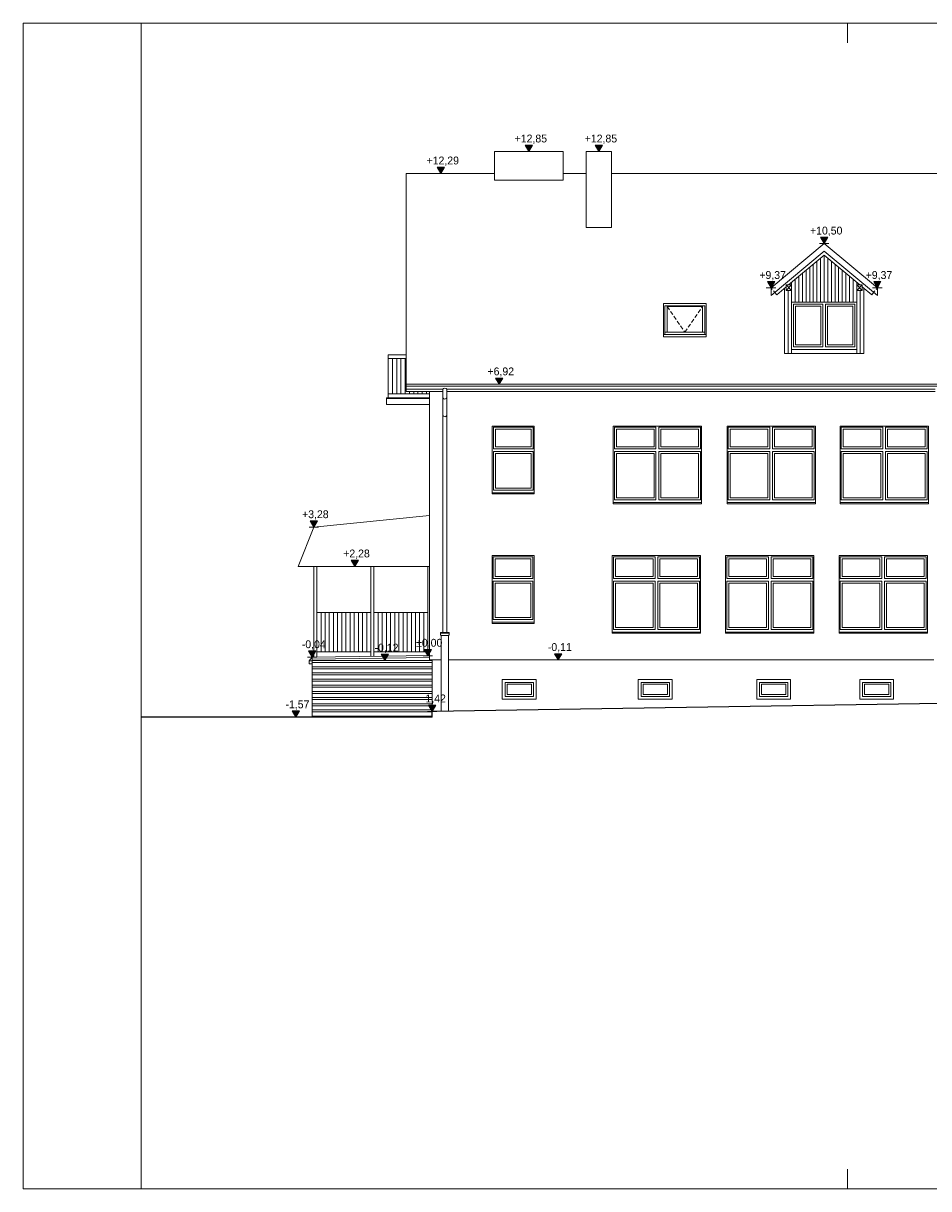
# Model space of a CAD drawing. Extents: x -128160 to 82695, y 7277 to 37028.
# Tile 9 of 14: x -21260 to 1807, y 7328 to 37028. Entities that reach past the tile are written whole.
import ezdxf

# ---------------------------------------------------------------- set-up
doc = ezdxf.new("R2010")
doc.units = 0
doc.header["$MEASUREMENT"] = 0
doc.linetypes.add('Hidden Line', pattern=[100, 50, -50])
doc.linetypes.add('Krawędzie ukryte', pattern=[150, 100, -50])
for name, color, linetype, lineweight in [('ARCH TABELA_Nr_Pióra__21', 7, 'Continuous', 13), ('Arch wymiary_Nr_Pióra__21', 7, 'Continuous', 13), ('INWENT BALUSTRADY_Nr_Pióra__26', 5, 'Continuous', 13), ('INWENT DACH_Nr_Pióra__21', 7, 'Continuous', 13), ('INWENT KONST. DREWNIANA_Nr_Pióra__21', 7, 'Continuous', 13), ('INWENT ODWODNIENIE_Nr_Pióra__21', 7, 'Continuous', 13), ('INWENT STROPY_Nr_Pióra__21', 7, 'Continuous', 13), ('INWENT TEREN_Nr_Pióra__1', 7, 'Continuous', 25), ('INWENT. OKNA_Nr_Pióra__21', 7, 'Continuous', 13), ('INWENT. OKNA_Nr_Pióra__5', 7, 'Continuous', 13), ('INWENT.ŚCIANY_Nr_Pióra__5', 7, 'Continuous', 13), ('Istniejące schody_Nr_Pióra__21', 7, 'Continuous', 13)]:
    doc.layers.add(name, color=color, linetype=linetype, lineweight=lineweight)
doc.layers.add('Arch wymiary', color=7, linetype='Continuous')
doc.styles.add('GENERATED_STYLE_1', font='txt')

# ---------------------------------------------------------------- blocks, each defined once
blk = doc.blocks.new('Wymiary_43', base_point=(-10625, 33203))
at = {"layer": 'Arch wymiary_Nr_Pióra__21', "linetype": 'Continuous'}
blk.add_hatch(color=256, dxfattribs=at).paths.add_polyline_path([(-10625, 33203), (-10718, 33363), (-10532, 33363)], flags=0)
for p, q in [((-10625, 33203), (-10718, 33363)), ((-10718, 33363), (-10532, 33363)), ((-10532, 33363), (-10625, 33203)), ((-10625, 33203), (-10745, 33203)), ((-10625, 33203), (-10505, 33203))]:
    blk.add_line(p, q, dxfattribs=at)
at = {"layer": 'Arch wymiary_Nr_Pióra__21', "insert": (-10986, 33395), "char_height": 200, "attachment_point": 7, "style": 'GENERATED_STYLE_1'}
blk.add_mtext('{+12,29}', dxfattribs=at)
blk = doc.blocks.new('Wymiary_44', base_point=(-9137, 27828))
at = {"layer": 'Arch wymiary_Nr_Pióra__21', "linetype": 'Continuous'}
blk.add_hatch(color=256, dxfattribs=at).paths.add_polyline_path([(-9137, 27828), (-9230, 27988), (-9044, 27988)], flags=0)
for p, q in [((-9137, 27828), (-9230, 27988)), ((-9230, 27988), (-9044, 27988)), ((-9044, 27988), (-9137, 27828)), ((-9137, 27828), (-9257, 27828)), ((-9137, 27828), (-9017, 27828))]:
    blk.add_line(p, q, dxfattribs=at)
at = {"layer": 'Arch wymiary_Nr_Pióra__21', "insert": (-9434, 28020), "char_height": 200, "attachment_point": 7, "style": 'GENERATED_STYLE_1'}
blk.add_mtext('{+6,92}', dxfattribs=at)
blk = doc.blocks.new('Wymiary_45', base_point=(-8381, 33763))
at = {"layer": 'Arch wymiary_Nr_Pióra__21', "linetype": 'Continuous'}
blk.add_hatch(color=256, dxfattribs=at).paths.add_polyline_path([(-8381, 33763), (-8474, 33923), (-8288, 33923)], flags=0)
for p, q in [((-8381, 33763), (-8474, 33923)), ((-8474, 33923), (-8288, 33923)), ((-8288, 33923), (-8381, 33763)), ((-8381, 33763), (-8501, 33763)), ((-8381, 33763), (-8261, 33763))]:
    blk.add_line(p, q, dxfattribs=at)
at = {"layer": 'Arch wymiary_Nr_Pióra__21', "insert": (-8742, 33955), "char_height": 200, "attachment_point": 7, "style": 'GENERATED_STYLE_1'}
blk.add_mtext('{+12,85}', dxfattribs=at)
blk = doc.blocks.new('Wymiary_46', base_point=(-6596, 33763))
at = {"layer": 'Arch wymiary_Nr_Pióra__21', "linetype": 'Continuous'}
blk.add_hatch(color=256, dxfattribs=at).paths.add_polyline_path([(-6596, 33763), (-6689, 33923), (-6503, 33923)], flags=0)
for p, q in [((-6596, 33763), (-6689, 33923)), ((-6689, 33923), (-6503, 33923)), ((-6503, 33923), (-6596, 33763)), ((-6596, 33763), (-6716, 33763)), ((-6596, 33763), (-6476, 33763))]:
    blk.add_line(p, q, dxfattribs=at)
at = {"layer": 'Arch wymiary_Nr_Pióra__21', "insert": (-6957, 33955), "char_height": 200, "attachment_point": 7, "style": 'GENERATED_STYLE_1'}
blk.add_mtext('{+12,85}', dxfattribs=at)
blk = doc.blocks.new('Wymiary_49', base_point=(-856, 31416))
at = {"layer": 'Arch wymiary_Nr_Pióra__21', "linetype": 'Continuous'}
blk.add_hatch(color=256, dxfattribs=at).paths.add_polyline_path([(-856, 31416), (-949, 31576), (-763, 31576)], flags=0)
for p, q in [((-856, 31416), (-949, 31576)), ((-949, 31576), (-763, 31576)), ((-763, 31576), (-856, 31416)), ((-856, 31416), (-976, 31416)), ((-856, 31416), (-736, 31416))]:
    blk.add_line(p, q, dxfattribs=at)
at = {"layer": 'Arch wymiary_Nr_Pióra__21', "insert": (-1217, 31608), "char_height": 200, "attachment_point": 7, "style": 'GENERATED_STYLE_1'}
blk.add_mtext('{+10,50}', dxfattribs=at)
blk = doc.blocks.new('Wymiary_50', base_point=(498, 30284))
at = {"layer": 'Arch wymiary_Nr_Pióra__21', "linetype": 'Continuous'}
blk.add_hatch(color=256, dxfattribs=at).paths.add_polyline_path([(498, 30284), (406, 30444), (591, 30444)], flags=0)
for p, q in [((498, 30284), (406, 30444)), ((406, 30444), (591, 30444)), ((591, 30444), (498, 30284)), ((498, 30284), (378, 30284)), ((498, 30284), (618, 30284))]:
    blk.add_line(p, q, dxfattribs=at)
at = {"layer": 'Arch wymiary_Nr_Pióra__21', "insert": (201, 30476), "char_height": 200, "attachment_point": 7, "style": 'GENERATED_STYLE_1'}
blk.add_mtext('{+9,37}', dxfattribs=at)
blk = doc.blocks.new('Wymiary_51', base_point=(-2210, 30284))
at = {"layer": 'Arch wymiary_Nr_Pióra__21', "linetype": 'Continuous'}
blk.add_hatch(color=256, dxfattribs=at).paths.add_polyline_path([(-2210, 30284), (-2303, 30444), (-2117, 30444)], flags=0)
for p, q in [((-2210, 30284), (-2303, 30444)), ((-2303, 30444), (-2117, 30444)), ((-2117, 30444), (-2210, 30284)), ((-2210, 30284), (-2330, 30284)), ((-2210, 30284), (-2090, 30284))]:
    blk.add_line(p, q, dxfattribs=at)
at = {"layer": 'Arch wymiary_Nr_Pióra__21', "insert": (-2508, 30476), "char_height": 200, "attachment_point": 7, "style": 'GENERATED_STYLE_1'}
blk.add_mtext('{+9,37}', dxfattribs=at)
blk = doc.blocks.new('Wymiary_52', base_point=(-10841, 19493))
at = {"layer": 'Arch wymiary_Nr_Pióra__21', "linetype": 'Continuous'}
blk.add_hatch(color=256, dxfattribs=at).paths.add_polyline_path([(-10841, 19493), (-10934, 19653), (-10748, 19653)], flags=0)
for p, q in [((-10841, 19493), (-10934, 19653)), ((-10934, 19653), (-10748, 19653)), ((-10748, 19653), (-10841, 19493)), ((-10841, 19493), (-10961, 19493)), ((-10841, 19493), (-10721, 19493))]:
    blk.add_line(p, q, dxfattribs=at)
at = {"layer": 'Arch wymiary_Nr_Pióra__21', "insert": (-11104, 19685), "char_height": 200, "attachment_point": 7, "style": 'GENERATED_STYLE_1'}
blk.add_mtext('{-1,42}', dxfattribs=at)
blk = doc.blocks.new('Wymiary_53', base_point=(-14317, 19343))
at = {"layer": 'Arch wymiary_Nr_Pióra__21', "linetype": 'Continuous'}
blk.add_hatch(color=256, dxfattribs=at).paths.add_polyline_path([(-14317, 19343), (-14410, 19503), (-14224, 19503)], flags=0)
for p, q in [((-14317, 19343), (-14437, 19343)), ((-14317, 19343), (-14410, 19503)), ((-14410, 19503), (-14224, 19503)), ((-14224, 19503), (-14317, 19343)), ((-14317, 19343), (-14197, 19343))]:
    blk.add_line(p, q, dxfattribs=at)
at = {"layer": 'Arch wymiary_Nr_Pióra__21', "insert": (-14580, 19535), "char_height": 200, "attachment_point": 7, "style": 'GENERATED_STYLE_1'}
blk.add_mtext('{-1,57}', dxfattribs=at)
blk = doc.blocks.new('Wymiary_57', base_point=(-7634, 20803))
at = {"layer": 'Arch wymiary_Nr_Pióra__21', "linetype": 'Continuous'}
blk.add_hatch(color=256, dxfattribs=at).paths.add_polyline_path([(-7634, 20803), (-7727, 20963), (-7541, 20963)], flags=0)
for p, q in [((-7634, 20803), (-7754, 20803)), ((-7634, 20803), (-7727, 20963)), ((-7727, 20963), (-7541, 20963)), ((-7541, 20963), (-7634, 20803)), ((-7634, 20803), (-7514, 20803))]:
    blk.add_line(p, q, dxfattribs=at)
at = {"layer": 'Arch wymiary_Nr_Pióra__21', "insert": (-7896, 20995), "char_height": 200, "attachment_point": 7, "style": 'GENERATED_STYLE_1'}
blk.add_mtext('{-0,11}', dxfattribs=at)
blk = doc.blocks.new('Wymiary_81', base_point=(-13901, 20874))
at = {"layer": 'Arch wymiary_Nr_Pióra__21', "linetype": 'Continuous'}
blk.add_hatch(color=256, dxfattribs=at).paths.add_polyline_path([(-13901, 20874), (-13994, 21034), (-13808, 21034)], flags=0)
for p, q in [((-13901, 20874), (-14021, 20874)), ((-13901, 20874), (-13994, 21034)), ((-13994, 21034), (-13808, 21034)), ((-13808, 21034), (-13901, 20874)), ((-13901, 20874), (-13781, 20874))]:
    blk.add_line(p, q, dxfattribs=at)
at = {"layer": 'Arch wymiary_Nr_Pióra__21', "insert": (-14164, 21066), "char_height": 200, "attachment_point": 7, "style": 'GENERATED_STYLE_1'}
blk.add_mtext('{-0,04}', dxfattribs=at)
blk = doc.blocks.new('Wymiary_82', base_point=(-10951, 20912))
at = {"layer": 'Arch wymiary_Nr_Pióra__21', "linetype": 'Continuous'}
blk.add_hatch(color=256, dxfattribs=at).paths.add_polyline_path([(-10951, 20912), (-11044, 21072), (-10858, 21072)], flags=0)
for p, q in [((-10951, 20912), (-11071, 20912)), ((-10951, 20912), (-11044, 21072)), ((-11044, 21072), (-10858, 21072)), ((-10858, 21072), (-10951, 20912)), ((-10951, 20912), (-10831, 20912))]:
    blk.add_line(p, q, dxfattribs=at)
at = {"layer": 'Arch wymiary_Nr_Pióra__21', "insert": (-11252, 21104), "char_height": 200, "attachment_point": 7, "style": 'GENERATED_STYLE_1'}
blk.add_mtext('{±0,00}', dxfattribs=at)
blk = doc.blocks.new('Wymiary_83', base_point=(-12049, 20788))
at = {"layer": 'Arch wymiary_Nr_Pióra__21', "linetype": 'Continuous'}
blk.add_hatch(color=256, dxfattribs=at).paths.add_polyline_path([(-12049, 20788), (-12142, 20948), (-11956, 20948)], flags=0)
for p, q in [((-12049, 20788), (-12142, 20948)), ((-12142, 20948), (-11956, 20948)), ((-11956, 20948), (-12049, 20788)), ((-12049, 20788), (-12169, 20788)), ((-12049, 20788), (-11929, 20788))]:
    blk.add_line(p, q, dxfattribs=at)
at = {"layer": 'Arch wymiary_Nr_Pióra__21', "insert": (-12311, 20980), "char_height": 200, "attachment_point": 7, "style": 'GENERATED_STYLE_1'}
blk.add_mtext('{-0,12}', dxfattribs=at)
blk = doc.blocks.new('Wymiary_137', base_point=(-12811, 23188))
at = {"layer": 'Arch wymiary_Nr_Pióra__21', "linetype": 'Continuous'}
blk.add_hatch(color=256, dxfattribs=at).paths.add_polyline_path([(-12811, 23188), (-12904, 23348), (-12719, 23348)], flags=0)
for p, q in [((-12811, 23188), (-12931, 23188)), ((-12811, 23188), (-12904, 23348)), ((-12904, 23348), (-12719, 23348)), ((-12719, 23348), (-12811, 23188)), ((-12811, 23188), (-12691, 23188))]:
    blk.add_line(p, q, dxfattribs=at)
at = {"layer": 'Arch wymiary_Nr_Pióra__21', "insert": (-13109, 23380), "char_height": 200, "attachment_point": 7, "style": 'GENERATED_STYLE_1'}
blk.add_mtext('{+2,28}', dxfattribs=at)
blk = doc.blocks.new('Wymiary_138', base_point=(-13861, 24188))
at = {"layer": 'Arch wymiary_Nr_Pióra__21', "linetype": 'Continuous'}
blk.add_hatch(color=256, dxfattribs=at).paths.add_polyline_path([(-13861, 24188), (-13954, 24348), (-13768, 24348)], flags=0)
for p, q in [((-13861, 24188), (-13981, 24188)), ((-13861, 24188), (-13954, 24348)), ((-13954, 24348), (-13768, 24348)), ((-13768, 24348), (-13861, 24188)), ((-13861, 24188), (-13741, 24188))]:
    blk.add_line(p, q, dxfattribs=at)
at = {"layer": 'Arch wymiary_Nr_Pióra__21', "insert": (-14158, 24380), "char_height": 200, "attachment_point": 7, "style": 'GENERATED_STYLE_1'}
blk.add_mtext('{+3,28}', dxfattribs=at)

msp = doc.modelspace()

# ---------------------------------------------------------------- linework, layer by layer
at = {"layer": 'ARCH TABELA_Nr_Pióra__21', "linetype": 'Continuous'}
for p, q in [((-21259.9, 37028.4), (35740.1, 37028.4)), ((-21259.9, 7328.4), (-21259.9, 37028.4)), ((-18259.9, 37028.4), (-18259.9, 7328.4)), ((-259.9, 36528.4), (-259.9, 37028.4)), ((-259.9, 7328.4), (-259.9, 7828.4)), ((35740.1, 7328.4), (-21259.9, 7328.4))]:
    msp.add_line(p, q, dxfattribs=at)
at = {"layer": 'INWENT BALUSTRADY_Nr_Pióra__26', "linetype": 'Continuous'}
for p, q in [((-11960.9, 28582.8), (-11960.9, 27482.8)), ((-11960.9, 28582.8), (-11505.9, 28582.8)), ((-11960.9, 28482.8), (-11505.9, 28482.8)), ((-11853.1, 28482.8), (-11853.1, 27582.8)), ((-11745.3, 28482.8), (-11745.3, 27582.8)), ((-11637.5, 28482.8), (-11637.5, 27582.8)), ((-11529.6, 28482.8), (-11529.6, 27582.8)), ((-11421.8, 27642.9), (-11421.8, 27582.8)), ((-11314, 27642.9), (-11314, 27582.8)), ((-11206.1, 27642.9), (-11206.1, 27582.8)), ((-11098.3, 27642.9), (-11098.3, 27582.8)), ((-10990.5, 27642.9), (-10990.5, 27582.8)), ((-11960.9, 27582.8), (-10910.9, 27582.8)), ((-13860.9, 24187.8), (-10910.9, 24487.8)), ((-14260.9, 23187.8), (-13860.9, 24187.8)), ((-14260.9, 23187.8), (-10910.9, 23187.8)), ((-13860.9, 23187.8), (-13860.9, 20874.4)), ((-13780.9, 23187.8), (-13780.9, 20875.4)), ((-12405.9, 23187.8), (-12405.9, 20893.4)), ((-12325.9, 23187.8), (-12325.9, 20894.4)), ((-10950.9, 23187.8), (-10950.9, 20912.3)), ((-12405.9, 22012.8), (-13780.9, 22012.8)), ((-13675.2, 21012.8), (-13675.2, 22012.8)), ((-13569.4, 21012.8), (-13569.4, 22012.8)), ((-13463.6, 21012.8), (-13463.6, 22012.8)), ((-13357.9, 21012.8), (-13357.9, 22012.8)), ((-13252.1, 21012.8), (-13252.1, 22012.8)), ((-13146.3, 21012.8), (-13146.3, 22012.8)), ((-13040.5, 21012.8), (-13040.5, 22012.8)), ((-12934.8, 21012.8), (-12934.8, 22012.8)), ((-12829, 21012.8), (-12829, 22012.8)), ((-12723.2, 21012.8), (-12723.2, 22012.8)), ((-12617.5, 21012.8), (-12617.5, 22012.8)), ((-12511.7, 21012.8), (-12511.7, 22012.8)), ((-10950.9, 22012.8), (-12325.9, 22012.8)), ((-12220.2, 21012.8), (-12220.2, 22012.8)), ((-12114.4, 21012.8), (-12114.4, 22012.8)), ((-12008.6, 21012.8), (-12008.6, 22012.8)), ((-11902.9, 21012.8), (-11902.9, 22012.8)), ((-11797.1, 21012.8), (-11797.1, 22012.8)), ((-11691.3, 21012.8), (-11691.3, 22012.8)), ((-11585.5, 21012.8), (-11585.5, 22012.8)), ((-11479.8, 21012.8), (-11479.8, 22012.8)), ((-11374, 21012.8), (-11374, 22012.8)), ((-11268.2, 21012.8), (-11268.2, 22012.8)), ((-11162.5, 21012.8), (-11162.5, 22012.8)), ((-11056.7, 21012.8), (-11056.7, 22012.8)), ((-12405.9, 21012.8), (-13780.9, 21012.8)), ((-10950.9, 21012.8), (-12325.9, 21012.8))]:
    msp.add_line(p, q, dxfattribs=at)
at = {"layer": 'INWENT DACH_Nr_Pióra__21', "linetype": 'Continuous'}
for p, q in [((-11505.9, 33202.8), (-11505.9, 27642.9)), ((-9256, 33202.8), (-11505.9, 33202.8)), ((-6915.9, 33202.8), (-7506, 33202.8)), ((16591.1, 33202.8), (-6275.9, 33202.8)), ((-855.9, 31416.1), (-2210.2, 30284.3)), ((-855.9, 31220.6), (-2210.2, 30088.8)), ((-855.9, 31416.1), (498.4, 30284.3)), ((-855.9, 31220.6), (498.4, 30088.8)), ((-1765.3, 30362.8), (-855.9, 31122.8)), ((53.5, 30362.8), (-855.9, 31122.8)), ((-2065.9, 30111.6), (-1825.9, 30312.2)), ((354.1, 30111.6), (114.1, 30312.2)), ((-2210.2, 30284.3), (-2210.2, 30088.8)), ((-2114, 30169.2), (-2065.9, 30111.6)), ((402.2, 30169.2), (354.1, 30111.6)), ((498.4, 30284.3), (498.4, 30088.8)), ((32584.1, 27828.4), (-11505.9, 27828.4)), ((32584.1, 27777.2), (-11505.9, 27777.2)), ((-10575.9, 27702.2), (-11505.9, 27702.2)), ((-10575.9, 27642.9), (-11505.9, 27642.9)), ((1974.1, 27702.2), (-10465.9, 27702.2)), ((1974.1, 27642.9), (-10465.9, 27642.9))]:
    msp.add_line(p, q, dxfattribs=at)
at = {"layer": 'INWENT DACH_Nr_Pióra__21', "linetype": 'Hidden Line'}
for p, q in [((-2210.2, 30284.3), (-2114, 30169.2)), ((498.4, 30284.3), (402.2, 30169.2))]:
    msp.add_line(p, q, dxfattribs=at)
at = {"layer": 'INWENT KONST. DREWNIANA_Nr_Pióra__21', "linetype": 'Continuous'}
for p, q in [((-1825.9, 30222.8), (-1685.9, 30362.8)), ((-1685.9, 30222.8), (-1825.9, 30362.8)), ((-1825.9, 30362.8), (-1685.9, 30362.8)), ((-1825.9, 30222.8), (-1825.9, 30362.8)), ((-1685.9, 30362.8), (-1685.9, 30222.8)), ((114.1, 30222.8), (-25.9, 30362.8)), ((-25.9, 30222.8), (114.1, 30362.8)), ((-25.9, 30362.8), (-25.9, 30222.8)), ((114.1, 30362.8), (-25.9, 30362.8)), ((114.1, 30222.8), (114.1, 30362.8)), ((-1685.9, 30222.8), (-1825.9, 30222.8)), ((-25.9, 30222.8), (114.1, 30222.8))]:
    msp.add_line(p, q, dxfattribs=at)
at = {"layer": 'INWENT ODWODNIENIE_Nr_Pióra__21', "linetype": 'Continuous'}
for p, q in [((-10575.9, 27702.2), (-10575.9, 21506.3)), ((-10465.9, 27702.2), (-10465.9, 21506.3)), ((-10630.9, 21506.3), (-10410.9, 21506.3)), ((-10630.9, 21506.3), (-10630.9, 21446.3)), ((-10630.9, 21486.3), (-10410.9, 21486.3)), ((-10610.9, 21426.3), (-10610.9, 19496.4)), ((-10430.9, 21426.3), (-10610.9, 21426.3)), ((-10430.9, 21426.3), (-10430.9, 19499.2)), ((-10410.9, 21506.3), (-10410.9, 21446.3))]:
    msp.add_line(p, q, dxfattribs=at)
for centre, radius, start, end in [((-10520.9, 27666.6), 65.5, 32.87588, 147.12412), ((-10520.9, 27507.4), 55.2, 174.54738, 354.54738), ((-10520.9, 27057.4), 55.2, 185.45262, 5.45262), ((-10610.9, 21446.3), 20, 180, 270), ((-10430.9, 21446.3), 20, 270, 0)]:
    msp.add_arc(centre, radius, start, end, dxfattribs=at)
at = {"layer": 'INWENT STROPY_Nr_Pióra__21', "linetype": 'Continuous'}
for p, q in [((-12010.9, 27482.8), (-10910.9, 27482.8)), ((-12010.9, 27462.8), (-10910.9, 27462.8)), ((-12010.9, 27312.8), (-10910.9, 27312.8))]:
    msp.add_line(p, q, dxfattribs=at)
at = {"layer": 'INWENT TEREN_Nr_Pióra__1', "linetype": 'Continuous'}
for p, q in [((2119.1, 19692.8), (-10840.9, 19492.8)), ((-10840.9, 19342.8), (-18259.9, 19342.8)), ((-10840.9, 19342.8), (-10840.9, 19492.8))]:
    msp.add_line(p, q, dxfattribs=at)
at = {"layer": 'INWENT. OKNA_Nr_Pióra__21', "linetype": 'Continuous'}
for p, q in [((-4945.9, 29036.9), (-4945.9, 29889.3)), ((-4945.9, 29889.3), (-3865.9, 29889.3)), ((-4915.9, 29096.9), (-4915.9, 29829.3)), ((-4915.9, 29829.3), (-3895.9, 29829.3)), ((-4855.9, 29156.9), (-4855.9, 29829.3)), ((-4855.9, 29809.3), (-3955.9, 29809.3)), ((-3955.9, 29156.9), (-3955.9, 29829.3)), ((-3895.9, 29096.9), (-3895.9, 29829.3)), ((-3865.9, 29889.3), (-3865.9, 29036.9)), ((-3895.9, 29156.9), (-4915.9, 29156.9)), ((-3865.9, 29096.9), (-4945.9, 29096.9)), ((-3865.9, 29036.9), (-4945.9, 29036.9))]:
    msp.add_line(p, q, dxfattribs=at)
at = {"layer": 'INWENT. OKNA_Nr_Pióra__21', "linetype": 'Krawędzie ukryte'}
for p, q in [((-4855.9, 29809.3), (-4405.9, 29156.9)), ((-4405.9, 29156.9), (-3955.9, 29809.3))]:
    msp.add_line(p, q, dxfattribs=at)
at = {"layer": 'INWENT. OKNA_Nr_Pióra__5', "linetype": 'Continuous'}
for p, q in [((-1635.9, 29872.8), (-1635.9, 28782.8)), ((-890.9, 29872.8), (-1635.9, 29872.8)), ((-1585.9, 29822.8), (-1585.9, 28832.8)), ((-940.9, 29822.8), (-1585.9, 29822.8)), ((-940.9, 29822.8), (-940.9, 28832.8)), ((-890.9, 29872.8), (-890.9, 28782.8)), ((-75.9, 29872.8), (-820.9, 29872.8)), ((-820.9, 29872.8), (-820.9, 28782.8)), ((-770.9, 29822.8), (-770.9, 28832.8)), ((-125.9, 29822.8), (-770.9, 29822.8)), ((-125.9, 29822.8), (-125.9, 28832.8)), ((-75.9, 29872.8), (-75.9, 28782.8)), ((-940.9, 28832.8), (-1585.9, 28832.8)), ((-125.9, 28832.8), (-770.9, 28832.8)), ((-890.9, 28782.8), (-1635.9, 28782.8)), ((-75.9, 28782.8), (-820.9, 28782.8)), ((-9280.9, 26732.8), (-9280.9, 26182.8)), ((-9280.9, 26732.8), (-8270.9, 26732.8)), ((-8270.9, 26732.8), (-8270.9, 26182.8)), ((-6200.9, 26732.8), (-6200.9, 26182.8)), ((-6200.9, 26732.8), (-5140.9, 26732.8)), ((-5140.9, 26732.8), (-5140.9, 26182.8)), ((-5070.9, 26732.8), (-5070.9, 26182.8)), ((-4010.9, 26732.8), (-5070.9, 26732.8)), ((-4010.9, 26732.8), (-4010.9, 26182.8)), ((-3300.9, 26732.8), (-3300.9, 26182.8)), ((-3300.9, 26732.8), (-2240.9, 26732.8)), ((-2240.9, 26732.8), (-2240.9, 26182.8)), ((-2170.9, 26732.8), (-2170.9, 26182.8)), ((-1110.9, 26732.8), (-2170.9, 26732.8)), ((-1110.9, 26732.8), (-1110.9, 26182.8)), ((-420.9, 26732.8), (-420.9, 26182.8)), ((-420.9, 26732.8), (639.1, 26732.8)), ((639.1, 26732.8), (639.1, 26182.8)), ((709.1, 26732.8), (709.1, 26182.8)), ((1769.1, 26732.8), (709.1, 26732.8)), ((1769.1, 26732.8), (1769.1, 26182.8)), ((-9230.9, 26682.8), (-8320.9, 26682.8)), ((-9230.9, 26682.8), (-9230.9, 26232.8)), ((-8320.9, 26682.8), (-8320.9, 26232.8)), ((-6150.9, 26682.8), (-5190.9, 26682.8)), ((-6150.9, 26682.8), (-6150.9, 26232.8)), ((-5190.9, 26682.8), (-5190.9, 26232.8)), ((-4060.9, 26682.8), (-5020.9, 26682.8)), ((-5020.9, 26682.8), (-5020.9, 26232.8)), ((-4060.9, 26682.8), (-4060.9, 26232.8)), ((-3250.9, 26682.8), (-2290.9, 26682.8)), ((-3250.9, 26682.8), (-3250.9, 26232.8)), ((-2290.9, 26682.8), (-2290.9, 26232.8)), ((-1160.9, 26682.8), (-2120.9, 26682.8)), ((-2120.9, 26682.8), (-2120.9, 26232.8)), ((-1160.9, 26682.8), (-1160.9, 26232.8)), ((-370.9, 26682.8), (589.1, 26682.8)), ((-370.9, 26682.8), (-370.9, 26232.8)), ((589.1, 26682.8), (589.1, 26232.8)), ((1719.1, 26682.8), (759.1, 26682.8)), ((759.1, 26682.8), (759.1, 26232.8)), ((1719.1, 26682.8), (1719.1, 26232.8)), ((-9280.9, 26182.8), (-8270.9, 26182.8)), ((-9230.9, 26232.8), (-8320.9, 26232.8)), ((-6200.9, 26182.8), (-5140.9, 26182.8)), ((-6150.9, 26232.8), (-5190.9, 26232.8)), ((-4010.9, 26182.8), (-5070.9, 26182.8)), ((-4060.9, 26232.8), (-5020.9, 26232.8)), ((-3300.9, 26182.8), (-2240.9, 26182.8)), ((-3250.9, 26232.8), (-2290.9, 26232.8)), ((-1110.9, 26182.8), (-2170.9, 26182.8)), ((-1160.9, 26232.8), (-2120.9, 26232.8)), ((-420.9, 26182.8), (639.1, 26182.8)), ((-370.9, 26232.8), (589.1, 26232.8)), ((1769.1, 26182.8), (709.1, 26182.8)), ((1719.1, 26232.8), (759.1, 26232.8)), ((-9280.9, 26112.8), (-8270.9, 26112.8)), ((-9280.9, 26112.8), (-9280.9, 25132.8)), ((-9230.9, 26062.8), (-8320.9, 26062.8)), ((-9230.9, 26062.8), (-9230.9, 25182.8)), ((-8320.9, 26062.8), (-8320.9, 25182.8)), ((-8270.9, 26112.8), (-8270.9, 25132.8)), ((-6200.9, 26112.8), (-5140.9, 26112.8)), ((-6200.9, 26112.8), (-6200.9, 24882.8)), ((-6150.9, 26062.8), (-5190.9, 26062.8)), ((-6150.9, 26062.8), (-6150.9, 24932.8)), ((-5190.9, 26062.8), (-5190.9, 24932.8)), ((-5140.9, 26112.8), (-5140.9, 24882.8)), ((-4010.9, 26112.8), (-5070.9, 26112.8)), ((-5070.9, 26112.8), (-5070.9, 24882.8)), ((-4060.9, 26062.8), (-5020.9, 26062.8)), ((-5020.9, 26062.8), (-5020.9, 24932.8)), ((-4060.9, 26062.8), (-4060.9, 24932.8)), ((-4010.9, 26112.8), (-4010.9, 24882.8)), ((-3300.9, 26112.8), (-2240.9, 26112.8)), ((-3300.9, 26112.8), (-3300.9, 24882.8)), ((-3250.9, 26062.8), (-2290.9, 26062.8)), ((-3250.9, 26062.8), (-3250.9, 24932.8)), ((-2290.9, 26062.8), (-2290.9, 24932.8)), ((-2240.9, 26112.8), (-2240.9, 24882.8)), ((-1110.9, 26112.8), (-2170.9, 26112.8)), ((-2170.9, 26112.8), (-2170.9, 24882.8)), ((-1160.9, 26062.8), (-2120.9, 26062.8)), ((-2120.9, 26062.8), (-2120.9, 24932.8)), ((-1160.9, 26062.8), (-1160.9, 24932.8)), ((-1110.9, 26112.8), (-1110.9, 24882.8)), ((-420.9, 26112.8), (639.1, 26112.8)), ((-420.9, 26112.8), (-420.9, 24882.8)), ((-370.9, 26062.8), (589.1, 26062.8)), ((-370.9, 26062.8), (-370.9, 24932.8)), ((589.1, 26062.8), (589.1, 24932.8)), ((639.1, 26112.8), (639.1, 24882.8)), ((1769.1, 26112.8), (709.1, 26112.8)), ((709.1, 26112.8), (709.1, 24882.8)), ((1719.1, 26062.8), (759.1, 26062.8)), ((759.1, 26062.8), (759.1, 24932.8)), ((1719.1, 26062.8), (1719.1, 24932.8)), ((1769.1, 26112.8), (1769.1, 24882.8)), ((-9310.9, 25062.8), (-9310.9, 25032.8)), ((-9310.9, 25032.8), (-8240.9, 25032.8)), ((-9280.9, 25132.8), (-8270.9, 25132.8)), ((-9230.9, 25182.8), (-8320.9, 25182.8)), ((-8240.9, 25032.8), (-8240.9, 25062.8)), ((-6230.9, 24812.8), (-6230.9, 24782.8)), ((-6230.9, 24782.8), (-3980.9, 24782.8)), ((-6200.9, 24882.8), (-5140.9, 24882.8)), ((-6150.9, 24932.8), (-5190.9, 24932.8)), ((-4010.9, 24882.8), (-5070.9, 24882.8)), ((-4060.9, 24932.8), (-5020.9, 24932.8)), ((-3980.9, 24782.8), (-3980.9, 24812.8)), ((-3330.9, 24812.8), (-3330.9, 24782.8)), ((-3330.9, 24782.8), (-1080.9, 24782.8)), ((-3300.9, 24882.8), (-2240.9, 24882.8)), ((-3250.9, 24932.8), (-2290.9, 24932.8)), ((-1110.9, 24882.8), (-2170.9, 24882.8)), ((-1160.9, 24932.8), (-2120.9, 24932.8)), ((-1080.9, 24782.8), (-1080.9, 24812.8)), ((-450.9, 24812.8), (-450.9, 24782.8)), ((-450.9, 24782.8), (1799.1, 24782.8)), ((-420.9, 24882.8), (639.1, 24882.8)), ((-370.9, 24932.8), (589.1, 24932.8)), ((1769.1, 24882.8), (709.1, 24882.8)), ((1719.1, 24932.8), (759.1, 24932.8)), ((1799.1, 24782.8), (1799.1, 24812.8)), ((-9285.9, 23432.8), (-9285.9, 22882.8)), ((-9285.9, 23432.8), (-8275.9, 23432.8)), ((-9235.9, 23382.8), (-8325.9, 23382.8)), ((-9235.9, 23382.8), (-9235.9, 22932.8)), ((-8325.9, 23382.8), (-8325.9, 22932.8)), ((-8275.9, 23432.8), (-8275.9, 22882.8)), ((-6225.9, 23432.8), (-6225.9, 22882.8)), ((-6225.9, 23432.8), (-5165.9, 23432.8)), ((-6175.9, 23382.8), (-5215.9, 23382.8)), ((-6175.9, 23382.8), (-6175.9, 22932.8)), ((-5215.9, 23382.8), (-5215.9, 22932.8)), ((-5165.9, 23432.8), (-5165.9, 22882.8)), ((-5095.9, 23432.8), (-5095.9, 22882.8)), ((-4035.9, 23432.8), (-5095.9, 23432.8)), ((-4085.9, 23382.8), (-5045.9, 23382.8)), ((-5045.9, 23382.8), (-5045.9, 22932.8)), ((-4085.9, 23382.8), (-4085.9, 22932.8)), ((-4035.9, 23432.8), (-4035.9, 22882.8)), ((-3335.9, 23432.8), (-3335.9, 22882.8)), ((-3335.9, 23432.8), (-2275.9, 23432.8)), ((-3285.9, 23382.8), (-2325.9, 23382.8)), ((-3285.9, 23382.8), (-3285.9, 22932.8)), ((-2325.9, 23382.8), (-2325.9, 22932.8)), ((-2275.9, 23432.8), (-2275.9, 22882.8)), ((-2205.9, 23432.8), (-2205.9, 22882.8)), ((-1145.9, 23432.8), (-2205.9, 23432.8)), ((-1195.9, 23382.8), (-2155.9, 23382.8)), ((-2155.9, 23382.8), (-2155.9, 22932.8)), ((-1195.9, 23382.8), (-1195.9, 22932.8)), ((-1145.9, 23432.8), (-1145.9, 22882.8)), ((-445.9, 23432.8), (-445.9, 22882.8)), ((-445.9, 23432.8), (614.1, 23432.8)), ((-395.9, 23382.8), (564.1, 23382.8)), ((-395.9, 23382.8), (-395.9, 22932.8)), ((564.1, 23382.8), (564.1, 22932.8)), ((614.1, 23432.8), (614.1, 22882.8)), ((684.1, 23432.8), (684.1, 22882.8)), ((1744.1, 23432.8), (684.1, 23432.8)), ((1694.1, 23382.8), (734.1, 23382.8)), ((734.1, 23382.8), (734.1, 22932.8)), ((1694.1, 23382.8), (1694.1, 22932.8)), ((1744.1, 23432.8), (1744.1, 22882.8)), ((-9285.9, 22882.8), (-8275.9, 22882.8)), ((-9235.9, 22932.8), (-8325.9, 22932.8)), ((-6225.9, 22882.8), (-5165.9, 22882.8)), ((-6175.9, 22932.8), (-5215.9, 22932.8)), ((-4035.9, 22882.8), (-5095.9, 22882.8)), ((-4085.9, 22932.8), (-5045.9, 22932.8)), ((-3335.9, 22882.8), (-2275.9, 22882.8)), ((-3285.9, 22932.8), (-2325.9, 22932.8)), ((-1145.9, 22882.8), (-2205.9, 22882.8)), ((-1195.9, 22932.8), (-2155.9, 22932.8)), ((-445.9, 22882.8), (614.1, 22882.8)), ((-395.9, 22932.8), (564.1, 22932.8)), ((1744.1, 22882.8), (684.1, 22882.8)), ((1694.1, 22932.8), (734.1, 22932.8)), ((-9285.9, 22812.8), (-8275.9, 22812.8)), ((-9285.9, 22812.8), (-9285.9, 21832.8)), ((-9235.9, 22762.8), (-8325.9, 22762.8)), ((-9235.9, 22762.8), (-9235.9, 21882.8)), ((-8325.9, 22762.8), (-8325.9, 21882.8)), ((-8275.9, 22812.8), (-8275.9, 21832.8)), ((-6225.9, 22812.8), (-5165.9, 22812.8)), ((-6225.9, 22812.8), (-6225.9, 21582.8)), ((-6175.9, 22762.8), (-5215.9, 22762.8)), ((-6175.9, 22762.8), (-6175.9, 21632.8)), ((-5215.9, 22762.8), (-5215.9, 21632.8)), ((-5165.9, 22812.8), (-5165.9, 21582.8)), ((-4035.9, 22812.8), (-5095.9, 22812.8)), ((-5095.9, 22812.8), (-5095.9, 21582.8)), ((-4085.9, 22762.8), (-5045.9, 22762.8)), ((-5045.9, 22762.8), (-5045.9, 21632.8)), ((-4085.9, 22762.8), (-4085.9, 21632.8)), ((-4035.9, 22812.8), (-4035.9, 21582.8)), ((-3335.9, 22812.8), (-2275.9, 22812.8)), ((-3335.9, 22812.8), (-3335.9, 21582.8)), ((-3285.9, 22762.8), (-2325.9, 22762.8)), ((-3285.9, 22762.8), (-3285.9, 21632.8)), ((-2325.9, 22762.8), (-2325.9, 21632.8)), ((-2275.9, 22812.8), (-2275.9, 21582.8)), ((-1145.9, 22812.8), (-2205.9, 22812.8)), ((-2205.9, 22812.8), (-2205.9, 21582.8)), ((-1195.9, 22762.8), (-2155.9, 22762.8)), ((-2155.9, 22762.8), (-2155.9, 21632.8)), ((-1195.9, 22762.8), (-1195.9, 21632.8)), ((-1145.9, 22812.8), (-1145.9, 21582.8)), ((-445.9, 22812.8), (614.1, 22812.8)), ((-445.9, 22812.8), (-445.9, 21582.8)), ((-395.9, 22762.8), (564.1, 22762.8)), ((-395.9, 22762.8), (-395.9, 21632.8)), ((564.1, 22762.8), (564.1, 21632.8)), ((614.1, 22812.8), (614.1, 21582.8)), ((1744.1, 22812.8), (684.1, 22812.8)), ((684.1, 22812.8), (684.1, 21582.8)), ((1694.1, 22762.8), (734.1, 22762.8)), ((734.1, 22762.8), (734.1, 21632.8)), ((1694.1, 22762.8), (1694.1, 21632.8)), ((1744.1, 22812.8), (1744.1, 21582.8)), ((-9315.9, 21762.8), (-9315.9, 21732.8)), ((-9315.9, 21732.8), (-8245.9, 21732.8)), ((-9285.9, 21832.8), (-8275.9, 21832.8)), ((-9235.9, 21882.8), (-8325.9, 21882.8)), ((-8245.9, 21732.8), (-8245.9, 21762.8)), ((-6255.9, 21512.8), (-6255.9, 21482.8)), ((-6255.9, 21482.8), (-4005.9, 21482.8)), ((-6225.9, 21582.8), (-5165.9, 21582.8)), ((-6175.9, 21632.8), (-5215.9, 21632.8)), ((-4035.9, 21582.8), (-5095.9, 21582.8)), ((-4085.9, 21632.8), (-5045.9, 21632.8)), ((-4005.9, 21482.8), (-4005.9, 21512.8)), ((-3365.9, 21512.8), (-3365.9, 21482.8)), ((-3365.9, 21482.8), (-1115.9, 21482.8)), ((-3335.9, 21582.8), (-2275.9, 21582.8)), ((-3285.9, 21632.8), (-2325.9, 21632.8)), ((-1145.9, 21582.8), (-2205.9, 21582.8)), ((-1195.9, 21632.8), (-2155.9, 21632.8)), ((-1115.9, 21482.8), (-1115.9, 21512.8)), ((-475.9, 21512.8), (-475.9, 21482.8)), ((-475.9, 21482.8), (1774.1, 21482.8)), ((-445.9, 21582.8), (614.1, 21582.8)), ((-395.9, 21632.8), (564.1, 21632.8)), ((1744.1, 21582.8), (684.1, 21582.8)), ((1694.1, 21632.8), (734.1, 21632.8)), ((1774.1, 21482.8), (1774.1, 21512.8)), ((-8985.9, 20232.8), (-8985.9, 19872.8)), ((-8265.9, 20232.8), (-8985.9, 20232.8)), ((-8265.9, 20232.8), (-8265.9, 19872.8)), ((-5520.9, 20232.8), (-5520.9, 19872.8)), ((-4800.9, 20232.8), (-5520.9, 20232.8)), ((-4800.9, 20232.8), (-4800.9, 19872.8)), ((-2500.9, 20232.8), (-2500.9, 19872.8)), ((-1780.9, 20232.8), (-2500.9, 20232.8)), ((-1780.9, 20232.8), (-1780.9, 19872.8)), ((124.1, 20232.8), (124.1, 19872.8)), ((844.1, 20232.8), (124.1, 20232.8)), ((844.1, 20232.8), (844.1, 19872.8)), ((-8315.9, 20182.8), (-8935.9, 20182.8)), ((-8935.9, 20182.8), (-8935.9, 19922.8)), ((-8935.9, 19922.8), (-8315.9, 19922.8)), ((-8315.9, 20182.8), (-8315.9, 19922.8)), ((-4850.9, 20182.8), (-5470.9, 20182.8)), ((-5470.9, 20182.8), (-5470.9, 19922.8)), ((-5470.9, 19922.8), (-4850.9, 19922.8)), ((-4850.9, 20182.8), (-4850.9, 19922.8)), ((-1830.9, 20182.8), (-2450.9, 20182.8)), ((-2450.9, 20182.8), (-2450.9, 19922.8)), ((-2450.9, 19922.8), (-1830.9, 19922.8)), ((-1830.9, 20182.8), (-1830.9, 19922.8)), ((794.1, 20182.8), (174.1, 20182.8)), ((174.1, 20182.8), (174.1, 19922.8)), ((174.1, 19922.8), (794.1, 19922.8)), ((794.1, 20182.8), (794.1, 19922.8)), ((-8985.9, 19872.8), (-8265.9, 19872.8)), ((-5520.9, 19872.8), (-4800.9, 19872.8)), ((-2500.9, 19872.8), (-1780.9, 19872.8)), ((124.1, 19872.8), (844.1, 19872.8))]:
    msp.add_line(p, q, dxfattribs=at)
at = {"layer": 'INWENT.ŚCIANY_Nr_Pióra__5', "linetype": 'Continuous'}
for p, q in [((-9256, 33762.8), (-7506, 33762.8)), ((-9256, 33762.8), (-9256, 33031.5)), ((-7506, 33762.8), (-7506, 33031.5)), ((-6915.9, 33762.8), (-6275.9, 33762.8)), ((-6915.9, 33762.8), (-6915.9, 31828.1)), ((-6275.9, 33762.8), (-6275.9, 31828.1)), ((-9256, 33031.5), (-7506, 33031.5)), ((-6915.9, 31828.1), (-6275.9, 31828.1)), ((-1132.6, 29922.8), (-1132.6, 30891.6)), ((-1040.4, 29922.8), (-1040.4, 30968.7)), ((-948.2, 29922.8), (-948.2, 31045.8)), ((-855.9, 29922.8), (-855.9, 31122.8)), ((-763.7, 29922.8), (-763.7, 31045.8)), ((-671.5, 29922.8), (-671.5, 30968.7)), ((-579.3, 29922.8), (-579.3, 30891.6)), ((-1409.3, 29922.8), (-1409.3, 30660.4)), ((-1317, 29922.8), (-1317, 30737.5)), ((-1224.8, 29922.8), (-1224.8, 30814.5)), ((-487, 29922.8), (-487, 30814.5)), ((-394.8, 29922.8), (-394.8, 30737.5)), ((-302.6, 29922.8), (-302.6, 30660.4)), ((-1685.9, 29922.8), (-1685.9, 30429.2)), ((-1593.7, 29922.8), (-1593.7, 30506.3)), ((-1501.5, 29922.8), (-1501.5, 30583.3)), ((-210.4, 29922.8), (-210.4, 30583.3)), ((-118.2, 29922.8), (-118.2, 30506.3)), ((-25.9, 29922.8), (-25.9, 30429.2)), ((-1865.9, 30278.8), (-1865.9, 28612.8)), ((-1775.9, 30222.8), (-1775.9, 28612.8)), ((64.1, 30222.8), (64.1, 28612.8)), ((154.1, 30278.8), (154.1, 28612.8)), ((-25.9, 29922.8), (-1685.9, 29922.8)), ((-1685.9, 29922.8), (-1685.9, 28612.8)), ((-25.9, 29922.8), (-25.9, 28612.8)), ((154.1, 28612.8), (-1865.9, 28612.8)), ((-25.9, 28712.8), (-1685.9, 28712.8)), ((-10910.9, 20802.8), (-10910.9, 27642.9)), ((-12010.9, 27312.8), (-12010.9, 27482.8)), ((-9310.9, 26762.8), (-8240.9, 26762.8)), ((-9310.9, 26762.8), (-9310.9, 25062.8)), ((-8240.9, 26762.8), (-8240.9, 25062.8)), ((-6230.9, 26762.8), (-3980.9, 26762.8)), ((-6230.9, 26762.8), (-6230.9, 24812.8)), ((-3980.9, 26762.8), (-3980.9, 24812.8)), ((-3330.9, 26762.8), (-1080.9, 26762.8)), ((-3330.9, 26762.8), (-3330.9, 24812.8)), ((-1080.9, 26762.8), (-1080.9, 24812.8)), ((-450.9, 26762.8), (1799.1, 26762.8)), ((-450.9, 26762.8), (-450.9, 24812.8)), ((1799.1, 26762.8), (1799.1, 24812.8)), ((-9310.9, 25062.8), (-8240.9, 25062.8)), ((-6230.9, 24812.8), (-3980.9, 24812.8)), ((-3330.9, 24812.8), (-1080.9, 24812.8)), ((-450.9, 24812.8), (1799.1, 24812.8)), ((-9315.9, 23462.8), (-8245.9, 23462.8)), ((-9315.9, 23462.8), (-9315.9, 21762.8)), ((-8245.9, 23462.8), (-8245.9, 21762.8)), ((-6255.9, 23462.8), (-4005.9, 23462.8)), ((-6255.9, 23462.8), (-6255.9, 21512.8)), ((-4005.9, 23462.8), (-4005.9, 21512.8)), ((-3365.9, 23462.8), (-3365.9, 21512.8)), ((-3365.9, 23462.8), (-1115.9, 23462.8)), ((-1115.9, 23462.8), (-1115.9, 21512.8)), ((-475.9, 23462.8), (-475.9, 21512.8)), ((-475.9, 23462.8), (1774.1, 23462.8)), ((1774.1, 23462.8), (1774.1, 21512.8)), ((-9315.9, 21762.8), (-8245.9, 21762.8)), ((-6255.9, 21512.8), (-4005.9, 21512.8)), ((-3365.9, 21512.8), (-1115.9, 21512.8)), ((-475.9, 21512.8), (1774.1, 21512.8)), ((-10610.9, 20802.8), (-10910.9, 20802.8)), ((-10840.9, 20802.8), (-10840.9, 19492.8)), ((1939.1, 20802.8), (-10430.9, 20802.8)), ((-13980.9, 20782.8), (-13980.9, 20702.8)), ((-13980.9, 20782.8), (-13900.9, 20782.8)), ((-13980.9, 20702.8), (-13900.9, 20702.8)), ((-9055.9, 20302.8), (-9055.9, 19802.8)), ((-8195.9, 20302.8), (-9055.9, 20302.8)), ((-8195.9, 20302.8), (-8195.9, 19802.8)), ((-5590.9, 20302.8), (-5590.9, 19802.8)), ((-4730.9, 20302.8), (-5590.9, 20302.8)), ((-4730.9, 20302.8), (-4730.9, 19802.8)), ((-2570.9, 20302.8), (-2570.9, 19802.8)), ((-1710.9, 20302.8), (-2570.9, 20302.8)), ((-1710.9, 20302.8), (-1710.9, 19802.8)), ((54.1, 20302.8), (54.1, 19802.8)), ((914.1, 20302.8), (54.1, 20302.8)), ((914.1, 20302.8), (914.1, 19802.8)), ((-9055.9, 19802.8), (-8195.9, 19802.8)), ((-5590.9, 19802.8), (-4730.9, 19802.8)), ((-2570.9, 19802.8), (-1710.9, 19802.8)), ((54.1, 19802.8), (914.1, 19802.8))]:
    msp.add_line(p, q, dxfattribs=at)
at = {"layer": 'Istniejące schody_Nr_Pióra__21', "linetype": 'Continuous'}
for p, q in [((-13980.9, 20782.8), (-13900.9, 20873.9)), ((-13900.9, 20873.9), (-10910.9, 20912.8)), ((-13900.9, 20873.9), (-13900.9, 19342.8)), ((-13900.9, 20823.9), (-10910.3, 20862.8)), ((-13900.9, 20787.8), (-10840.9, 20787.8)), ((-10840.9, 20737.8), (-13900.9, 20737.8)), ((-13900.9, 20630.6), (-10840.9, 20630.6)), ((-10840.9, 20580.6), (-13900.9, 20580.6)), ((-13900.9, 20473.4), (-10840.9, 20473.4)), ((-10840.9, 20423.4), (-13900.9, 20423.4)), ((-13900.9, 20316.2), (-10840.9, 20316.2)), ((-10840.9, 20266.2), (-13900.9, 20266.2)), ((-13900.9, 20158.9), (-10840.9, 20158.9)), ((-10840.9, 20108.9), (-13900.9, 20108.9)), ((-13900.9, 20001.7), (-10840.9, 20001.7)), ((-10840.9, 19951.7), (-13900.9, 19951.7)), ((-13900.9, 19844.5), (-10840.9, 19844.5)), ((-10840.9, 19794.5), (-13900.9, 19794.5)), ((-13900.9, 19687.3), (-10840.9, 19687.3)), ((-10840.9, 19637.3), (-13900.9, 19637.3)), ((-13900.9, 19530.1), (-10840.9, 19530.1)), ((-10840.9, 19480.1), (-13900.9, 19480.1)), ((-13900.9, 19372.8), (-10840.9, 19372.8))]:
    msp.add_line(p, q, dxfattribs=at)

# ---------------------------------------------------------------- block references
at = {"layer": 'Arch wymiary', "linetype": 'Continuous'}
for name, p in [('Wymiary_45', (-8381, 33762.8)), ('Wymiary_46', (-6595.9, 33762.8)), ('Wymiary_43', (-10625, 33202.8)), ('Wymiary_49', (-855.9, 31416.1)), ('Wymiary_51', (-2210.2, 30284.3)), ('Wymiary_50', (498.4, 30284.3)), ('Wymiary_44', (-9136.8, 27828.4)), ('Wymiary_138', (-13860.9, 24187.8)), ('Wymiary_137', (-12811.3, 23187.8)), ('Wymiary_82', (-10950.9, 20912.3)), ('Wymiary_81', (-13900.9, 20873.9)), ('Wymiary_83', (-12048.8, 20787.8)), ('Wymiary_57', (-7633.8, 20802.8)), ('Wymiary_52', (-10840.9, 19492.8)), ('Wymiary_53', (-14317, 19342.8))]:
    msp.add_blockref(name, p, dxfattribs=at)

doc.saveas('drawing.dxf')
